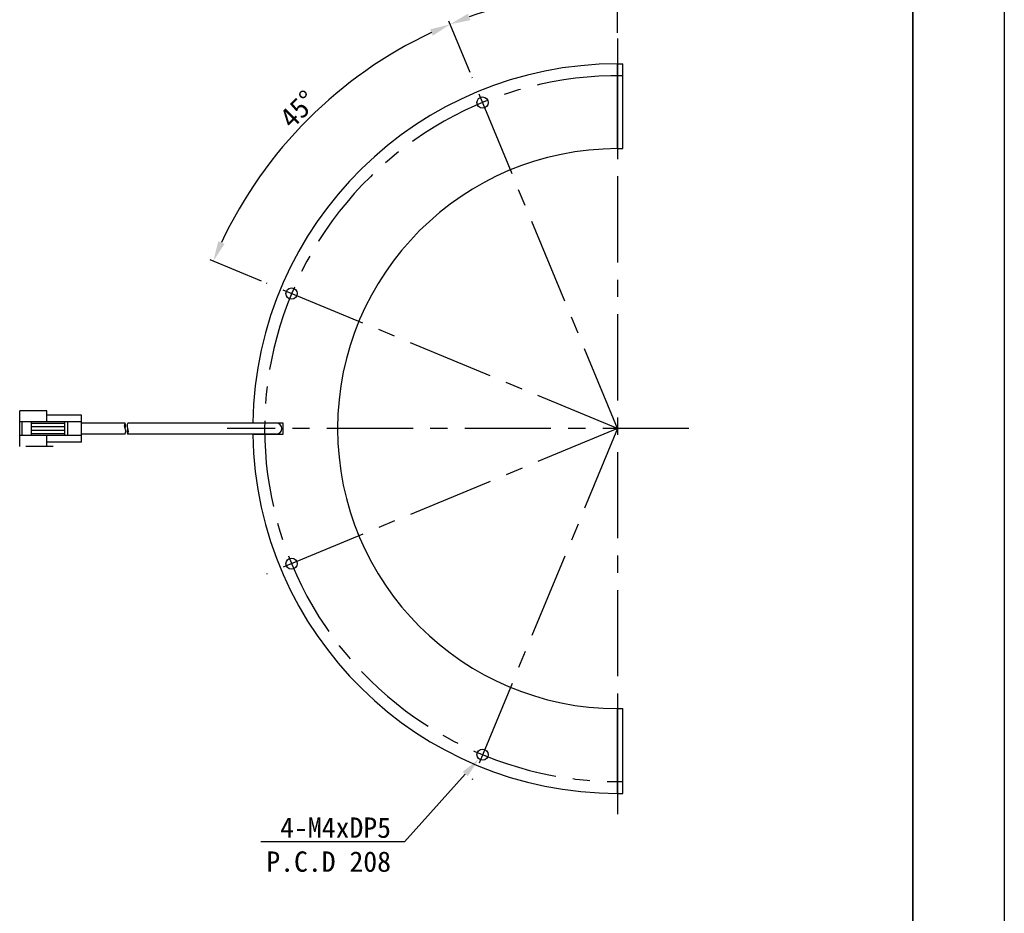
# Model space of a CAD drawing. Header units: millimetres. Extents: x 0 to 420, y 0 to 297.
# Tile 3 of 8: x 275 to 420, y 99 to 231. Entities that reach past the tile are written whole.
import ezdxf
from ezdxf import colors
from ezdxf.entities.mleader import LeaderData, LeaderLine
from ezdxf.math import Vec2, Vec3

# ---------------------------------------------------------------- set-up
doc = ezdxf.new("R2010")
doc.units = ezdxf.units.MM
doc.header["$PDSIZE"] = -1
doc.linetypes.add('CENTERX2', pattern=[20.32, 12.7, -2.54, 2.54, -2.54])
for name, color, linetype in [('BASE', 7, 'Continuous'), ('CABLE 3P', 7, 'Continuous'), ('CENTER', 1, 'CENTERX2'), ('DIMENSION', 6, 'Continuous'), ('FORM', 7, 'Continuous'), ('SIDE COVER L', 7, 'Continuous'), ('SIDE COVER R', 7, 'Continuous')]:
    doc.layers.add(name, color=color, linetype=linetype)
doc.layers.add('PAPER', color=254, linetype='Continuous', plot=False)
doc.styles.get("Standard").update_dxf_attribs({"font": 'MSGOTHIC.TTC'})
doc.styles.add('VS Standard', font='msgothic.ttc', dxfattribs={"height": 3})
doc.dimstyles.new('VS Standard x0.5', dxfattribs={"dimtxt": 3, "dimasz": 3, "dimexe": 0.5, "dimexo": 0.8, "dimgap": 0.5, "dimtad": 3, "dimlfac": 2, "dimrnd": 0.0001, "dimzin": 9, "dimdsep": 46, "dimtxsty": 'VS Standard', "dimcen": 0, "dimaunit": 1, "dimadec": 0, "dimazin": 2, "dimtfac": 1, "dimtmove": 0, "dimatfit": 2, "dimfxl": 1, "dimtolj": 1, "dimtzin": 0, "dimarcsym": 0})

# ---------------------------------------------------------------- blocks, each defined once
blk = doc.blocks.new('*D102')
at = {"layer": 'Defpoints', "color": 0}
for p in [(354.61, 234.51), (363.03, 228.08), (341.6, 222.32), (363.03, 170.58), (363.03, 113.08)]:
    blk.add_point(p, dxfattribs=at)
at = {"layer": 'DIMENSION', "color": 0, "lineweight": -2}
for p, q in [((363.03, 228.88), (363.03, 235.57)), ((341.29, 223.06), (338.16, 230.62))]:
    blk.add_line(p, q, dxfattribs=at)
blk.add_arc((363.03, 170.58), 64.48, 92.6658, 109.8342, dxfattribs=at)
at = {"layer": 'DIMENSION', "color": 0}
for points in [[(360.04, 234.5), (360.02, 235.5), (363.03, 235.07)], [(340.97, 231.71), (341.33, 230.77), (338.35, 230.16)]]:
    blk.add_solid(points, dxfattribs=at)
at = {"layer": 'DIMENSION', "color": 0, "insert": (350.05, 235.84), "char_height": 3, "attachment_point": 5, "rotation": 11.25, "style": 'VS Standard'}
blk.add_mtext('\\A1;22.5%%d', dxfattribs=at)
blk = doc.blocks.new('*D103')
at = {"layer": 'Defpoints', "color": 0}
for p in [(341.6, 222.32), (323.78, 221.74), (311.29, 192.01), (363.03, 170.58), (363.03, 170.58)]:
    blk.add_point(p, dxfattribs=at)
at = {"layer": 'DIMENSION', "color": 0, "lineweight": -2}
for p, q in [((341.29, 223.06), (338.16, 230.62)), ((310.55, 192.32), (303, 195.45))]:
    blk.add_line(p, q, dxfattribs=at)
blk.add_arc((363.03, 170.58), 64.48, 115.166, 154.834, dxfattribs=at)
at = {"layer": 'DIMENSION', "color": 0}
for points in [[(335.81, 228.48), (335.41, 229.4), (338.36, 230.15)], [(304.21, 198.2), (305.13, 197.8), (303.46, 195.26)]]:
    blk.add_solid(points, dxfattribs=at)
at = {"layer": 'DIMENSION', "color": 0, "insert": (315.99, 217.63), "char_height": 3, "attachment_point": 5, "rotation": 45, "style": 'VS Standard'}
blk.add_mtext('\\A1;45%%d', dxfattribs=at)

msp = doc.modelspace()

# ---------------------------------------------------------------- linework, layer by layer
at = {"layer": 'BASE', "linetype": 'Continuous', "lineweight": 25}
for p, q in [((309.2877, 171.457), (313.6877, 171.457)), ((313.6877, 171.457), (313.6877, 169.707)), ((313.6877, 169.707), (309.2877, 169.707))]:
    msp.add_line(p, q, dxfattribs=at)
for centre in [(343.1311, 218.6237), (314.9889, 190.4815), (314.9889, 150.6825), (343.1311, 122.5403)]:
    msp.add_circle(centre, 0.825, dxfattribs=at)
for radius, start, end in [(53.75, 90.000008, 179.067231), (41.25, 90.000005, 269.999995), (53.75, 180.932768, 269.999993)]:
    msp.add_arc((363.0306, 170.582), radius, start, end, dxfattribs=at)
for points, knots in [([(309.2877, 171.457), (309.2875, 171.4406), (309.2871, 171.4156), (309.2867, 171.3906), (309.2866, 171.382)], [0, 0, 0, 0, 0.197274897, 0.300014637, 0.300014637, 0.300014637, 0.300014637]), ([(309.2866, 169.782), (309.2868, 169.7641), (309.2872, 169.7391), (309.2876, 169.7141), (309.2877, 169.707)], [0.699985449, 0.699985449, 0.699985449, 0.699985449, 0.914585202, 1, 1, 1, 1])]:
    msp.add_open_spline(points, degree=3, knots=knots, dxfattribs=at)
at = {"layer": 'CABLE 3P'}
for p, q in [((274.9445, 167.9616), (274.9445, 173.2116)), ((278.9445, 173.2116), (274.9445, 173.2116)), ((278.9445, 171.5866), (278.9445, 173.2116)), ((284.0445, 171.5866), (274.9445, 171.5866)), ((275.3111, 169.5866), (275.3111, 171.5866)), ((276.706, 169.5866), (276.706, 171.5866)), ((281.6107, 171.3548), (276.706, 171.3548)), ((284.0445, 172.5866), (278.9445, 172.5866)), ((281.6107, 169.5866), (281.6107, 171.5866)), ((282.056, 169.5866), (282.056, 171.5866)), ((284.0445, 168.5866), (284.0445, 172.5866)), ((290.4633, 171.3866), (284.0445, 171.3866)), ((312.7699, 171.382), (290.8633, 171.382)), ((281.6107, 170.8557), (276.706, 170.8557)), ((281.6107, 170.3174), (276.706, 170.3174)), ((281.6107, 169.8183), (276.706, 169.8183)), ((290.4633, 169.7866), (284.0445, 169.7866)), ((312.7699, 169.782), (290.8633, 169.782)), ((284.0445, 169.5866), (274.9445, 169.5866)), ((278.9445, 167.9616), (278.9445, 169.5866)), ((284.0445, 168.5866), (278.9445, 168.5866)), ((279.8623, 167.9616), (275.8623, 167.9616))]:
    msp.add_line(p, q, dxfattribs=at)
for centre, radius, start, end in [((291.1584, 170.9843), 0.8031, 149.940637, 210.059363), ((289.7682, 170.9843), 0.8031, 329.940637, 30.059363), ((291.5504, 170.982), 0.795, 149.790103, 210.205372), ((312.7699, 170.582), 0.8, 270, 90), ((289.7841, 170.1843), 0.7871, 329.648938, 30.351062), ((291.5505, 170.182), 0.7951, 149.796367, 210.203633), ((290.1761, 170.182), 0.7951, 329.796367, 30.203633)]:
    msp.add_arc(centre, radius, start, end, dxfattribs=at)
at = {"layer": 'CENTER'}
for p, q in [((363.0306, 228.082), (363.0306, 113.082)), ((363.0306, 170.582), (341.6003, 222.3193)), ((363.0306, 170.582), (311.2934, 192.0123)), ((373.5306, 170.582), (305.5306, 170.582)), ((363.0306, 170.582), (311.2934, 149.1517)), ((363.0306, 170.582), (341.6003, 118.8448))]:
    msp.add_line(p, q, dxfattribs=at)
msp.add_arc((363.0306, 170.582), 52, 89.173592, 270.826408, dxfattribs=at)
at = {"layer": 'FORM', "linetype": 'Continuous'}
for p, q in [((406.5, 286), (406.5, 11)), ((406.5, 44.5), (406.5, 286)), ((406.5, 286), (406.5, 11)), ((406.5, 44.5), (406.5, 286))]:
    msp.add_line(p, q, dxfattribs=at)
at = {"layer": 'PAPER', "linetype": 'Continuous'}
msp.add_line((420, 297), (420, 0), dxfattribs=at)
msp.add_line((420, 297), (420, 0), dxfattribs=at)
at = {"layer": 'SIDE COVER L'}
for p, q in [((363.0306, 211.832), (363.0306, 224.332)), ((363.0306, 224.332), (363.7806, 224.332)), ((363.0306, 224.332), (363.0306, 211.832)), ((363.7806, 211.832), (363.7806, 224.332)), ((363.0306, 211.832), (363.7806, 211.832))]:
    msp.add_line(p, q, dxfattribs=at)
at = {"layer": 'SIDE COVER R'}
for p, q in [((363.0306, 116.832), (363.0306, 129.332)), ((363.0306, 129.332), (363.7806, 129.332)), ((363.0306, 129.332), (363.0306, 116.832)), ((363.7806, 116.832), (363.7806, 129.332)), ((363.0306, 116.832), (363.7806, 116.832))]:
    msp.add_line(p, q, dxfattribs=at)

# ---------------------------------------------------------------- dimensions: what is measured, and where the dimension line sits
at = {"layer": 'DIMENSION'}
for base, line1, line2, override, picture, middle in [((354.6137, 234.5147), ((363.0306, 170.582), (341.6003, 222.3193)), ((363.0306, 228.082), (363.0306, 113.082)), {"dimdsep": 46, "dimaunit": 0, "dimadec": 2}, '*D102', (350.0499, 235.8404)), ((323.7781, 221.7369), ((363.0306, 170.582), (311.2934, 192.0123)), ((363.0306, 170.582), (341.6003, 222.3193)), {"dimdsep": 44}, '*D103', (315.9855, 217.6271))]:
    dim = msp.add_angular_dim_2l(base=base, line1=line1, line2=line2, dimstyle='VS Standard x0.5', override=override, dxfattribs=at)
    dim.commit()
    dim.dimension.update_dxf_attribs({"geometry": picture, "text_midpoint": middle})

# ---------------------------------------------------------------- leaders
ml = msp.add_multileader_mtext('Standard', dxfattribs=at)
ml.set_content('4-M4xDP5\\PP.C.D 208', style='STANDARD')
ml.set_leader_properties()
ml.build(insert=Vec2(0, 0))
ml.multileader.update_dxf_attribs({"text_right_attachment_type": 6, "dogleg_length": 0, "arrow_head_size": 3})
ctx = ml.context
ctx.base_point, ctx.char_height, ctx.arrow_head_size, ctx.plane_origin = Vec3(293.3698, 109.6873), 3, 3, Vec3(175.5931, -46.7058)
ctx.right_attachment, ctx.text_align_type = 6, 2
notes = []
notes.append((ctx, [(0, (1, 1, 0), (331.6478, 109.6873), (-1, 0), 0, [(0, [(342.5858, 121.9212)], 0, [])])]))
ctx.mtext.insert, ctx.mtext.alignment = Vec3(329.6478, 113.2873), 3
for ctx, leaders in notes:
    for number, flags, end, landing, length, lines in leaders:
        leader = LeaderData()
        leader.index, (leader.has_last_leader_line, leader.has_dogleg_vector, leader.attachment_direction) = number, flags
        leader.last_leader_point, leader.dogleg_vector, leader.dogleg_length = Vec3(end), Vec3(landing), length
        for number, points, colour, breaks in lines:
            line = LeaderLine()
            line.index, line.vertices, line.color, line.breaks = number, Vec3.list(points), colors.encode_raw_color(colour), breaks
            leader.lines.append(line)
        ctx.leaders.append(leader)

doc.saveas('drawing.dxf')
